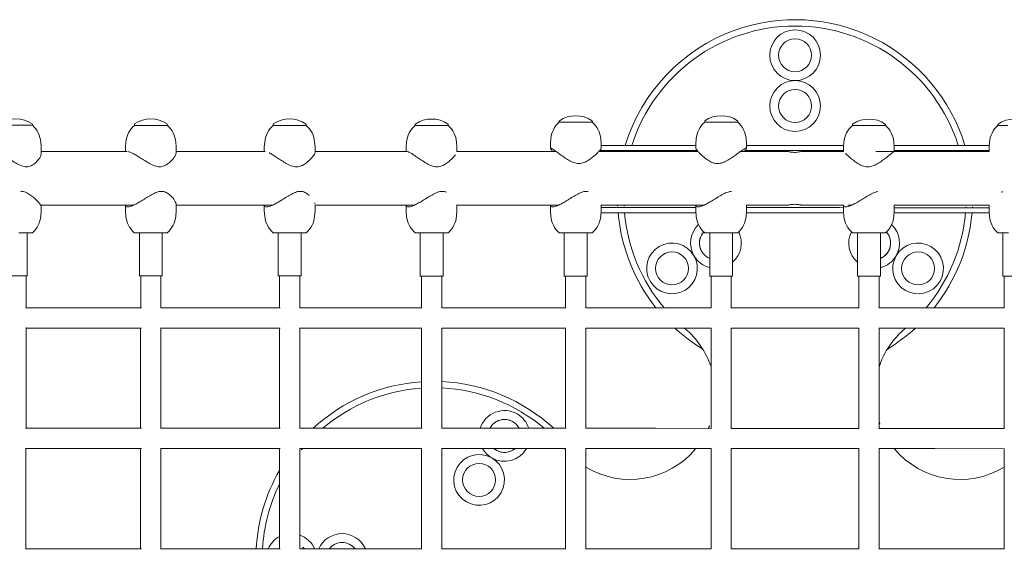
# Model space of a CAD drawing. Header units: metres. Extents: x 5484066 to 5586315, y 5680530 to 5718493.
# Tile 95 of 110: x 5516296.171 to 5516296.947, y 5683358.811 to 5683359.229. Entities that reach past the tile are written whole.
import ezdxf

# ---------------------------------------------------------------- set-up
doc = ezdxf.new("R2010")
doc.units = ezdxf.units.M
doc.layers.add('01-SIM Weglinie-PZT-PTW_06-10-2025$0$A-Plac-Zabaw', color=81, linetype='Continuous')
doc.layers.add('_xref', color=7, linetype='Continuous')

# ---------------------------------------------------------------- blocks, each defined once
blk = doc.blocks.new('01-SIM Weglinie-PZT-PTW_06-10-2025$0$A$C615C02F7')
at = {"lineweight": 0}
for p, q in [((1133.861, 307.685), (1132.016, 307.685)), ((1134.616, 307.685), (1133.861, 307.685)), ((1134.616, 307.775), (1134.616, 307.685)), ((1142.653, 307.775), (1142.653, 307.685)), ((1144.403, 307.685), (1142.653, 307.685)), ((1145.253, 307.685), (1144.403, 307.685)), ((1145.253, 307.775), (1145.253, 307.685)), ((1153.598, 307.775), (1153.598, 307.685)), ((1156.198, 307.685), (1153.598, 307.685)), ((1156.198, 307.775), (1156.198, 307.685)), ((1164.784, 307.776), (1164.784, 307.687)), ((1166.356, 307.687), (1164.784, 307.687)), ((1167.384, 307.687), (1166.356, 307.687)), ((1167.384, 307.776), (1167.384, 307.687)), ((1176.144, 308.035), (1176.144, 307.945)), ((1178.744, 307.945), (1176.144, 307.945)), ((1178.744, 308.035), (1178.744, 307.945)), ((1187.609, 308.035), (1187.609, 307.945)), ((1188.723, 307.945), (1187.609, 307.945)), ((1190.209, 307.945), (1188.723, 307.945)), ((1190.209, 308.035), (1190.209, 307.945)), ((1199.254, 307.775), (1199.254, 307.685)), ((1201.854, 307.685), (1199.254, 307.685)), ((1201.854, 307.775), (1201.854, 307.685)), ((1210.718, 307.775), (1210.718, 307.685)), ((1211.502, 307.685), (1210.718, 307.685)), ((1175.477, 306.622), (1175.444, 306.245)), ((1179.411, 306.622), (1179.444, 306.245)), ((1186.942, 306.622), (1186.909, 306.245)), ((1190.876, 306.622), (1190.909, 306.245)), ((1135.283, 306.362), (1135.316, 305.985)), ((1135.316, 305.473), (1135.316, 305.985)), ((1141.986, 306.362), (1141.953, 305.985)), ((1141.953, 305.635), (1141.953, 305.985)), ((1145.92, 306.362), (1145.953, 305.985)), ((1145.953, 305.526), (1145.953, 305.985)), ((1152.931, 306.362), (1152.898, 305.985)), ((1152.898, 305.635), (1152.898, 305.985)), ((1156.865, 306.362), (1156.898, 305.985)), ((1156.898, 305.572), (1156.898, 305.985)), ((1164.117, 306.363), (1164.084, 305.987)), ((1164.084, 305.635), (1164.084, 305.987)), ((1168.051, 306.363), (1168.084, 305.987)), ((1168.084, 305.602), (1168.084, 305.987)), ((1175.444, 305.881), (1175.444, 306.245)), ((1179.444, 305.881), (1179.444, 306.245)), ((1179.444, 306.104), (1180.048, 306.104)), ((1180.048, 306.104), (1186.603, 306.104)), ((1186.603, 306.104), (1186.888, 306.104)), ((1186.888, 306.104), (1186.909, 306.104)), ((1186.909, 305.877), (1186.909, 306.245)), ((1190.909, 305.877), (1190.909, 306.245)), ((1190.909, 306.104), (1190.935, 306.104)), ((1190.935, 306.104), (1191.242, 306.104)), ((1191.242, 306.104), (1198.221, 306.104)), ((1198.221, 306.104), (1198.527, 306.104)), ((1198.527, 306.104), (1198.564, 306.104)), ((1198.587, 306.362), (1198.554, 305.985)), ((1198.554, 305.634), (1198.554, 305.985)), ((1202.521, 306.362), (1202.554, 305.985)), ((1202.543, 306.104), (1202.575, 306.104)), ((1202.554, 305.635), (1202.554, 305.985)), ((1202.575, 306.104), (1202.86, 306.104)), ((1202.86, 306.104), (1209.414, 306.104)), ((1209.414, 306.104), (1210.029, 306.104)), ((1210.051, 306.362), (1210.018, 305.985)), ((1210.018, 305.624), (1210.018, 305.985)), ((1142.08, 305.635), (1135.316, 305.635)), ((1152.976, 305.635), (1145.953, 305.635)), ((1164.146, 305.635), (1156.898, 305.635)), ((1175.885, 305.635), (1168.084, 305.635)), ((1187.074, 305.635), (1179.264, 305.635)), ((1180.048, 305.704), (1179.325, 305.704)), ((1180.048, 305.704), (1186.603, 305.704)), ((1186.888, 305.704), (1186.603, 305.704)), ((1186.888, 305.704), (1187.015, 305.704)), ((1194.156, 305.635), (1190.443, 305.635)), ((1190.802, 305.704), (1190.935, 305.704)), ((1191.242, 305.704), (1190.935, 305.704)), ((1191.242, 305.704), (1198.221, 305.704)), ((1198.554, 305.635), (1195.256, 305.635)), ((1198.527, 305.704), (1198.221, 305.704)), ((1198.527, 305.704), (1198.554, 305.704)), ((1210.018, 305.635), (1201.103, 305.635)), ((1202.554, 305.704), (1202.575, 305.704)), ((1202.86, 305.704), (1202.575, 305.704)), ((1202.86, 305.704), (1209.414, 305.704)), ((1210.018, 305.704), (1209.414, 305.704)), ((1135.276, 301.395), (1142.588, 301.395)), ((1135.316, 301.296), (1135.316, 300.915)), ((1141.953, 301.395), (1141.953, 300.915)), ((1145.953, 301.428), (1145.953, 300.915)), ((1145.953, 301.395), (1153.532, 301.395)), ((1152.898, 301.395), (1152.898, 300.915)), ((1156.898, 301.428), (1156.898, 300.915)), ((1156.898, 301.395), (1164.719, 301.395)), ((1164.084, 301.395), (1164.084, 300.915)), ((1168.084, 301.428), (1168.084, 300.915)), ((1168.084, 301.395), (1176.079, 301.395)), ((1175.444, 301.395), (1175.444, 300.915)), ((1179.444, 301.407), (1179.444, 300.915)), ((1179.444, 301.395), (1186.911, 301.395)), ((1179.444, 301.204), (1180.048, 301.204)), ((1180.048, 301.204), (1186.603, 301.204)), ((1186.603, 301.204), (1186.888, 301.204)), ((1186.888, 301.204), (1186.909, 301.204)), ((1186.909, 301.395), (1186.909, 300.915)), ((1186.913, 301.395), (1187.543, 301.395)), ((1190.909, 301.396), (1190.909, 300.915)), ((1190.909, 301.395), (1194.156, 301.395)), ((1190.909, 301.204), (1190.935, 301.204)), ((1190.935, 301.204), (1191.242, 301.204)), ((1191.242, 301.204), (1198.221, 301.204)), ((1195.256, 301.395), (1198.554, 301.395)), ((1198.221, 301.204), (1198.527, 301.204)), ((1198.527, 301.204), (1198.554, 301.204)), ((1198.554, 301.396), (1198.554, 300.915)), ((1198.879, 301.395), (1199.188, 301.395)), ((1202.551, 301.395), (1210.019, 301.395)), ((1202.554, 301.395), (1202.554, 300.915)), ((1202.554, 301.204), (1202.575, 301.204)), ((1202.575, 301.204), (1202.86, 301.204)), ((1202.86, 301.204), (1209.414, 301.204)), ((1209.414, 301.204), (1210.018, 301.204)), ((1210.018, 301.379), (1210.018, 300.915)), ((1135.283, 300.539), (1135.316, 300.915)), ((1141.986, 300.539), (1141.953, 300.915)), ((1145.92, 300.539), (1145.953, 300.915)), ((1152.931, 300.539), (1152.898, 300.915)), ((1156.865, 300.539), (1156.898, 300.915)), ((1164.117, 300.539), (1164.084, 300.915)), ((1168.051, 300.539), (1168.084, 300.915)), ((1175.477, 300.539), (1175.444, 300.915)), ((1179.411, 300.539), (1179.444, 300.915)), ((1180.048, 300.804), (1179.434, 300.804)), ((1180.048, 300.804), (1186.603, 300.804)), ((1186.888, 300.804), (1186.603, 300.804)), ((1186.888, 300.804), (1186.918, 300.804)), ((1186.942, 300.539), (1186.909, 300.915)), ((1190.876, 300.539), (1190.909, 300.915)), ((1190.899, 300.804), (1190.935, 300.804)), ((1191.242, 300.804), (1190.935, 300.804)), ((1191.242, 300.804), (1198.221, 300.804)), ((1198.527, 300.804), (1198.221, 300.804)), ((1198.527, 300.804), (1198.563, 300.804)), ((1198.587, 300.539), (1198.554, 300.915)), ((1202.521, 300.539), (1202.554, 300.915)), ((1202.544, 300.804), (1202.575, 300.804)), ((1202.86, 300.804), (1202.575, 300.804)), ((1202.86, 300.804), (1209.414, 300.804)), ((1210.028, 300.804), (1209.414, 300.804)), ((1210.051, 300.539), (1210.018, 300.915)), ((1133.555, 299.215), (1134.616, 299.215)), ((1134.216, 295.815), (1134.216, 299.215)), ((1142.653, 299.215), (1145.253, 299.215)), ((1143.053, 295.815), (1143.053, 299.215)), ((1144.853, 295.815), (1144.853, 299.215)), ((1153.598, 299.215), (1156.198, 299.215)), ((1153.998, 295.815), (1153.998, 299.215)), ((1155.798, 295.815), (1155.798, 299.215)), ((1164.784, 299.215), (1167.384, 299.215)), ((1165.184, 295.815), (1165.184, 299.215)), ((1166.984, 295.815), (1166.984, 299.215)), ((1176.144, 299.215), (1178.744, 299.215)), ((1176.544, 295.815), (1176.544, 299.215)), ((1178.344, 295.815), (1178.344, 299.215)), ((1187.609, 299.215), (1190.209, 299.215)), ((1188.009, 295.815), (1188.009, 299.215)), ((1189.809, 295.815), (1189.809, 299.215)), ((1199.254, 299.215), (1201.854, 299.215)), ((1199.654, 295.815), (1199.654, 299.215)), ((1201.454, 295.815), (1201.454, 299.215)), ((1210.718, 299.215), (1211.559, 299.215)), ((1211.118, 295.815), (1211.118, 299.215)), ((1132.416, 295.815), (1134.216, 295.815)), ((1134.116, 293.278), (1134.116, 295.815)), ((1143.053, 295.815), (1143.057, 295.815)), ((1143.057, 295.815), (1144.853, 295.815)), ((1143.153, 293.315), (1143.153, 295.815)), ((1144.753, 293.295), (1144.753, 295.815)), ((1153.998, 295.815), (1155.798, 295.815)), ((1154.098, 293.315), (1154.098, 295.815)), ((1155.698, 293.307), (1155.698, 295.815)), ((1165.184, 295.815), (1166.984, 295.815)), ((1165.284, 293.315), (1165.284, 295.815)), ((1166.884, 293.314), (1166.884, 295.815)), ((1176.544, 295.815), (1178.344, 295.815)), ((1176.644, 293.315), (1176.644, 295.815)), ((1178.244, 293.315), (1178.244, 295.815)), ((1188.009, 295.815), (1189.809, 295.815)), ((1188.109, 293.315), (1188.109, 295.815)), ((1189.709, 293.315), (1189.709, 295.815)), ((1199.654, 295.815), (1201.454, 295.815)), ((1199.754, 293.315), (1199.754, 295.815)), ((1201.354, 293.315), (1201.354, 295.815)), ((1211.118, 295.815), (1212.918, 295.815)), ((1211.218, 293.315), (1211.218, 295.815)), ((1134.116, 293.315), (1140.965, 293.315)), ((1140.965, 293.315), (1143.23, 293.315)), ((1144.753, 293.315), (1151.353, 293.315)), ((1151.353, 293.315), (1154.154, 293.315)), ((1155.698, 293.315), (1161.98, 293.315)), ((1161.98, 293.315), (1165.322, 293.315)), ((1166.884, 293.315), (1172.79, 293.315)), ((1172.79, 293.315), (1176.667, 293.315)), ((1178.244, 293.315), (1183.721, 293.315)), ((1183.721, 293.315), (1188.12, 293.315)), ((1189.705, 293.315), (1194.749, 293.315)), ((1194.749, 293.315), (1199.757, 293.315)), ((1201.343, 293.315), (1205.741, 293.315)), ((1205.741, 293.315), (1211.218, 293.315)), ((1134.116, 283.778), (1134.116, 291.753)), ((1134.116, 291.715), (1140.965, 291.715)), ((1140.965, 291.715), (1143.23, 291.715)), ((1143.153, 283.815), (1143.153, 291.715)), ((1144.753, 283.795), (1144.753, 291.736)), ((1144.753, 291.715), (1151.353, 291.715)), ((1151.353, 291.715), (1154.154, 291.715)), ((1154.098, 283.815), (1154.098, 291.715)), ((1155.698, 283.807), (1155.698, 291.724)), ((1155.698, 291.715), (1161.98, 291.715)), ((1161.98, 291.715), (1165.322, 291.715)), ((1165.284, 283.815), (1165.284, 291.715)), ((1166.884, 283.814), (1166.884, 291.717)), ((1166.884, 291.715), (1172.79, 291.715)), ((1172.79, 291.715), (1176.667, 291.715)), ((1176.644, 283.815), (1176.644, 291.715)), ((1178.244, 291.715), (1183.721, 291.715)), ((1178.244, 283.815), (1178.244, 291.715)), ((1183.721, 291.715), (1188.12, 291.715)), ((1188.109, 283.815), (1188.109, 291.715)), ((1189.705, 291.715), (1194.749, 291.715)), ((1189.709, 283.815), (1189.709, 291.715)), ((1194.749, 291.715), (1199.757, 291.715)), ((1199.754, 283.815), (1199.754, 291.715)), ((1201.343, 291.715), (1205.741, 291.715)), ((1201.354, 283.815), (1201.354, 291.715)), ((1205.741, 291.715), (1211.218, 291.715)), ((1211.218, 283.815), (1211.218, 291.715)), ((1134.116, 283.815), (1140.965, 283.815)), ((1140.965, 283.815), (1143.23, 283.815)), ((1144.753, 283.815), (1151.353, 283.815)), ((1151.353, 283.815), (1154.154, 283.815)), ((1155.698, 283.815), (1161.98, 283.815)), ((1161.98, 283.815), (1165.322, 283.815)), ((1166.884, 283.815), (1172.79, 283.815)), ((1172.79, 283.815), (1176.667, 283.815)), ((1178.244, 283.815), (1183.721, 283.815)), ((1183.721, 283.815), (1188.12, 283.815)), ((1189.705, 283.815), (1194.749, 283.815)), ((1194.749, 283.815), (1199.757, 283.815)), ((1201.343, 283.815), (1205.741, 283.815)), ((1205.741, 283.815), (1211.218, 283.815)), ((1134.116, 274.278), (1134.116, 282.253)), ((1134.116, 282.215), (1140.965, 282.215)), ((1140.965, 282.215), (1143.23, 282.215)), ((1143.153, 274.315), (1143.153, 282.215)), ((1144.753, 274.295), (1144.753, 282.236)), ((1144.753, 282.215), (1151.353, 282.215)), ((1151.353, 282.215), (1154.154, 282.215)), ((1154.098, 274.315), (1154.098, 282.215)), ((1155.698, 274.307), (1155.698, 282.224)), ((1155.698, 282.215), (1161.98, 282.215)), ((1161.98, 282.215), (1165.322, 282.215)), ((1165.284, 274.315), (1165.284, 282.215)), ((1166.884, 274.314), (1166.884, 282.217)), ((1166.884, 282.215), (1172.79, 282.215)), ((1172.79, 282.215), (1176.667, 282.215)), ((1176.644, 274.315), (1176.644, 282.215)), ((1178.244, 282.215), (1183.721, 282.215)), ((1178.244, 274.315), (1178.244, 282.215)), ((1183.721, 282.215), (1188.12, 282.215)), ((1188.109, 274.315), (1188.109, 282.215)), ((1189.705, 282.215), (1194.749, 282.215)), ((1189.709, 274.315), (1189.709, 282.215)), ((1194.749, 282.215), (1199.757, 282.215)), ((1199.754, 274.315), (1199.754, 282.215)), ((1201.343, 282.215), (1205.741, 282.215)), ((1201.354, 274.315), (1201.354, 282.215)), ((1205.741, 282.215), (1211.218, 282.215)), ((1211.218, 274.315), (1211.218, 282.215)), ((1134.116, 274.315), (1140.965, 274.315)), ((1140.965, 274.315), (1143.23, 274.315)), ((1144.753, 274.315), (1151.353, 274.315)), ((1151.353, 274.315), (1154.154, 274.315)), ((1155.698, 274.315), (1161.98, 274.315)), ((1161.98, 274.315), (1165.322, 274.315)), ((1166.884, 274.315), (1172.79, 274.315)), ((1172.79, 274.315), (1176.667, 274.315)), ((1178.244, 274.315), (1183.721, 274.315)), ((1183.721, 274.315), (1188.12, 274.315)), ((1189.705, 274.315), (1194.749, 274.315)), ((1194.749, 274.315), (1199.757, 274.315)), ((1201.343, 274.315), (1205.741, 274.315)), ((1205.741, 274.315), (1211.218, 274.315))]:
    blk.add_line(p, q, dxfattribs=at)
for centre, radius in [((1194.731, 313.215), 2), ((1194.731, 313.215), 1.3), ((1194.731, 313.215), 1.3), ((1194.731, 309.215), 2), ((1194.731, 309.215), 1.3), ((1194.731, 309.215), 1.3), ((1185.032, 296.415), 1.3), ((1185.032, 296.415), 1.3), ((1204.431, 296.415), 1.3), ((1204.431, 296.415), 1.3), ((1169.831, 279.751), 1.3), ((1169.831, 279.751), 1.3)]:
    blk.add_circle(centre, radius, dxfattribs=at)
for centre, radius, start, end in [((1194.731, 302.015), 14, 16.98087, 110.00821), ((1194.731, 302.015), 14, 110.00821, 163.01913), ((1194.731, 302.015), 13.5, 17.63001, 162.36999), ((1133.316, 305.873), 2.312, 56.05876, 123.94124), ((1143.953, 305.873), 2.313, 56.05876, 123.94124), ((1154.898, 305.873), 2.313, 56.05876, 123.94124), ((1166.084, 305.874), 2.313, 56.05876, 123.94124), ((1177.444, 306.133), 2.313, 56.05876, 123.94124), ((1188.909, 306.133), 2.313, 56.05876, 123.94124), ((1200.554, 305.873), 2.312, 56.05876, 123.94124), ((1212.018, 305.873), 2.313, 56.05876, 123.94124), ((1134.596, 307.775), 0.02, 360, 56.05876), ((1133.291, 306.187), 2, 5, 48.49668), ((1143.978, 306.187), 2, 131.50332, 175), ((1142.673, 307.775), 0.02, 123.94124, 180), ((1145.233, 307.775), 0.02, 360, 56.05876), ((1143.928, 306.187), 2, 5, 48.49668), ((1154.923, 306.187), 2, 131.50332, 175), ((1153.618, 307.775), 0.02, 123.94124, 180), ((1156.178, 307.775), 0.02, 360, 56.05876), ((1154.873, 306.187), 2, 5, 48.49668), ((1166.109, 306.189), 2, 131.50332, 175), ((1164.804, 307.776), 0.02, 123.94124, 180), ((1167.364, 307.776), 0.02, 360, 56.05876), ((1166.059, 306.189), 2, 5, 48.49668), ((1177.469, 306.447), 2, 131.50332, 175), ((1176.164, 308.035), 0.02, 123.94124, 180), ((1178.724, 308.035), 0.02, 360, 56.05876), ((1177.419, 306.447), 2, 5, 48.49668), ((1188.934, 306.447), 2, 131.50332, 175), ((1187.629, 308.035), 0.02, 123.94124, 180), ((1190.189, 308.035), 0.02, 360, 56.05876), ((1188.883, 306.447), 2, 5, 48.49668), ((1200.579, 306.188), 2, 131.50332, 175), ((1199.274, 307.775), 0.02, 123.94124, 180), ((1201.834, 307.775), 0.02, 360, 56.05876), ((1200.528, 306.188), 2, 5, 48.49668), ((1212.044, 306.187), 2, 131.50332, 175), ((1210.738, 307.775), 0.02, 123.94124, 180), ((1194.731, 302.015), 14, 164.72329, 165.01469), ((1194.731, 302.015), 13.5, 164.14287, 164.4459), ((1194.731, 302.015), 13.5, 15.5541, 15.85713), ((1194.731, 302.015), 14, 14.98531, 15.27671), ((1194.731, 302.015), 14, 182.53821, 183.32202), ((1194.731, 302.015), 13.5, 182.63229, 183.4452), ((1194.731, 302.015), 13.5, 356.5548, 357.36771), ((1194.731, 302.015), 14, 356.67798, 357.46179), ((1133.291, 300.713), 2, 311.50332, 355), ((1143.978, 300.713), 2, 185, 228.49668), ((1143.928, 300.713), 2, 311.50332, 355), ((1154.923, 300.713), 2, 185, 228.49668), ((1154.873, 300.713), 2, 311.50332, 355), ((1166.109, 300.713), 2, 185, 228.49668), ((1166.059, 300.713), 2, 311.50332, 355), ((1177.469, 300.713), 2, 185, 228.49668), ((1177.419, 300.713), 2, 311.50332, 355), ((1194.731, 302.015), 14, 184.96338, 218.42053), ((1194.731, 302.015), 13.5, 185.1477, 220.12403), ((1188.934, 300.713), 2, 185, 228.49668), ((1188.883, 300.713), 2, 311.50332, 355), ((1200.579, 300.713), 2, 185, 228.49668), ((1200.528, 300.713), 2, 311.50332, 355), ((1194.731, 302.015), 13.5, 319.87597, 354.8523), ((1194.731, 302.015), 14, 321.57947, 355.03662), ((1212.044, 300.713), 2, 185, 228.49668), ((1188.496, 298.415), 2, 133.41148, 209.9521), ((1200.967, 298.415), 2, 330.0479, 46.58852), ((1188.496, 298.415), 1.3, 137.87515, 210.00001), ((1188.496, 298.415), 1.3, 137.87515, 247.99714), ((1188.496, 298.415), 2, 311.03164, 26.05671), ((1200.967, 298.415), 2, 153.94329, 228.96836), ((1200.967, 298.415), 1.3, 292.00286, 42.12485), ((1200.967, 298.415), 1.3, 329.99999, 42.12485), ((1185.032, 296.415), 2, 30.04793, 210.00001), ((1204.431, 296.415), 2, 329.99999, 149.95207), ((1185.032, 296.415), 2, 210.00001, 29.9521), ((1188.496, 298.415), 2, 210.04793, 255.90536), ((1188.496, 298.415), 1.3, 210.00001, 247.99714), ((1200.967, 298.415), 1.3, 292.00286, 329.99999), ((1200.967, 298.415), 2, 284.09464, 329.95207), ((1204.431, 296.415), 2, 150.0479, 329.99999), ((1194.731, 302.015), 14, 227.36761, 238.68795), ((1194.731, 302.015), 13.5, 229.72611, 230.01311), ((1181.731, 286.515), 6.73, 18.62247, 50.01311), ((1207.731, 286.515), 6.73, 129.98689, 161.37753), ((1194.731, 302.015), 14, 301.31205, 312.63239), ((1194.731, 302.015), 13.5, 309.98689, 310.27389), ((1166.231, 273.515), 14, 93.8788, 132.63239), ((1166.231, 273.515), 14, 47.36761, 87.32677), ((1166.231, 273.515), 13.5, 94.02269, 130.27389), ((1166.231, 273.515), 13.5, 49.72611, 87.22769), ((1171.831, 283.215), 2, 59.99999, 162.52678), ((1171.831, 283.215), 2, 17.47322, 59.99999), ((1171.831, 283.215), 1.3, 59.99999, 152.48774), ((1171.831, 283.215), 1.3, 27.51226, 152.48774), ((1171.831, 283.215), 1.3, 27.51226, 59.99999), ((1181.731, 286.515), 6.73, 336.34722, 341.37753), ((1207.731, 286.515), 6.73, 198.62247, 203.65278), ((1166.231, 273.515), 13.5, 139.87597, 141.28298), ((1169.831, 279.751), 2, 60.0479, 59.95207), ((1171.831, 283.215), 2, 209.9828, 239.95207), ((1171.831, 283.215), 2, 240.0479, 330.0172), ((1171.831, 283.215), 1.3, 230.24901, 309.75099), ((1171.831, 283.215), 1.3, 230.24901, 239.99999), ((1171.831, 283.215), 1.3, 239.99999, 309.75099), ((1166.231, 273.515), 13.5, 39.98689, 40.12403), ((1181.731, 286.515), 6.73, 219.98689, 220.89619), ((1181.731, 286.515), 6.73, 238.79156, 320.2874), ((1207.731, 286.515), 6.73, 219.7126, 301.20844), ((1166.231, 273.515), 14, 150.07332, 176.72417), ((1166.231, 273.515), 13.5, 153.99597, 176.6027), ((1159.031, 273.515), 2, 23.57818, 156.42182), ((1155.031, 273.515), 2, 117.81716, 156.42182), ((1155.031, 273.515), 2, 23.57818, 70.52786), ((1159.031, 273.515), 1.3, 37.97987, 142.02013), ((1159.031, 273.515), 1.3, 37.97987, 142.02013), ((1155.031, 273.515), 1.3, 135.88347, 142.02013), ((1155.031, 273.515), 1.3, 135.88347, 142.02013), ((1155.031, 273.515), 1.3, 37.97987, 59.14656), ((1155.031, 273.515), 1.3, 37.97987, 59.14656)]:
    blk.add_arc(centre, radius, start, end, dxfattribs=at)
for points, knots in [([(1179.444, 305.881), (1179.444, 305.876), (1179.442, 305.868), (1179.427, 305.834), (1179.402, 305.798), (1179.328, 305.706), (1179.279, 305.651), (1179.162, 305.529), (1179.095, 305.462), (1178.946, 305.324), (1178.859, 305.247), (1178.667, 305.091), (1178.562, 305.012), (1178.339, 304.868), (1178.22, 304.803), (1177.969, 304.707), (1177.835, 304.676), (1177.55, 304.676), (1177.413, 304.707), (1177.148, 304.803), (1177.02, 304.868), (1176.771, 305.012), (1176.651, 305.091), (1176.423, 305.247), (1176.315, 305.324), (1176.124, 305.462), (1176.033, 305.529), (1175.865, 305.651), (1175.787, 305.706), (1175.652, 305.798), (1175.595, 305.834), (1175.507, 305.883), (1175.476, 305.895), (1175.443, 305.895), (1175.44, 305.883), (1175.461, 305.834), (1175.486, 305.798), (1175.55, 305.718), (1175.585, 305.678), (1175.624, 305.635)], [3.589265, 3.589265, 3.589265, 3.589265, 3.745412, 3.745412, 4.149072, 4.149072, 4.552732, 4.552732, 4.956391, 4.956391, 5.38817, 5.38817, 5.819948, 5.819948, 6.251727, 6.251727, 6.683506, 6.683506, 7.115284, 7.115284, 7.547063, 7.547063, 7.978842, 7.978842, 8.41062, 8.41062, 8.81428, 8.81428, 9.217939, 9.217939, 9.621599, 9.621599, 10.025259, 10.025259, 10.428918, 10.428918, 10.832578, 10.832578, 11.132705, 11.132705, 11.132705, 11.132705]), ([(1188.623, 304.676), (1188.48, 304.676), (1188.348, 304.707), (1188.098, 304.803), (1187.981, 304.868), (1187.76, 305.012), (1187.656, 305.091), (1187.467, 305.247), (1187.382, 305.324), (1187.237, 305.462), (1187.171, 305.529), (1187.059, 305.651), (1187.012, 305.706), (1186.943, 305.798), (1186.921, 305.834), (1186.91, 305.866), (1186.909, 305.872), (1186.909, 305.877)], [0, 0, 0, 0, 0.431779, 0.431779, 0.863557, 0.863557, 1.295336, 1.295336, 1.727115, 1.727115, 2.130774, 2.130774, 2.534434, 2.534434, 2.938093, 2.938093, 3.056881, 3.056881, 3.056881, 3.056881]), ([(1190.744, 305.635), (1190.782, 305.678), (1190.814, 305.718), (1190.875, 305.798), (1190.897, 305.834), (1190.913, 305.883), (1190.907, 305.895), (1190.869, 305.895), (1190.836, 305.883), (1190.743, 305.834), (1190.684, 305.798), (1190.545, 305.706), (1190.465, 305.651), (1190.292, 305.529), (1190.2, 305.462), (1190.006, 305.324), (1189.897, 305.247), (1189.667, 305.091), (1189.546, 305.012), (1189.296, 304.868), (1189.167, 304.803), (1188.902, 304.707), (1188.765, 304.676), (1188.623, 304.676)], [8.917674, 8.917674, 8.917674, 8.917674, 9.217939, 9.217939, 9.621599, 9.621599, 10.025259, 10.025259, 10.428918, 10.428918, 10.832578, 10.832578, 11.236237, 11.236237, 11.639897, 11.639897, 12.071676, 12.071676, 12.503454, 12.503454, 12.935233, 12.935233, 13.367012, 13.367012, 13.367012, 13.367012]), ([(1134.154, 304.416), (1134.023, 304.416), (1133.894, 304.447), (1133.634, 304.543), (1133.505, 304.608), (1133.246, 304.752), (1133.118, 304.831), (1132.865, 304.987), (1132.742, 305.064), (1132.515, 305.202), (1132.403, 305.269), (1132.185, 305.391), (1132.078, 305.446), (1131.88, 305.538), (1131.788, 305.574), (1131.669, 305.61), (1131.633, 305.619), (1131.6, 305.625)], [0, 0, 0, 0, 0.431779, 0.431779, 0.863557, 0.863557, 1.295336, 1.295336, 1.727115, 1.727115, 2.130774, 2.130774, 2.534434, 2.534434, 2.938093, 2.938093, 3.129164, 3.129164, 3.129164, 3.129164]), ([(1135.316, 305.473), (1135.316, 305.431), (1135.306, 305.383), (1135.266, 305.269), (1135.233, 305.202), (1135.15, 305.064), (1135.094, 304.987), (1134.962, 304.831), (1134.885, 304.752), (1134.712, 304.608), (1134.616, 304.543), (1134.402, 304.447), (1134.285, 304.416), (1134.154, 304.416)], [10.885653, 10.885653, 10.885653, 10.885653, 11.236237, 11.236237, 11.639897, 11.639897, 12.071676, 12.071676, 12.503454, 12.503454, 12.935233, 12.935233, 13.367012, 13.367012, 13.367012, 13.367012]), ([(1144.645, 304.416), (1144.51, 304.416), (1144.377, 304.447), (1144.114, 304.543), (1143.983, 304.608), (1143.725, 304.752), (1143.597, 304.831), (1143.349, 304.987), (1143.229, 305.064), (1143.009, 305.202), (1142.902, 305.269), (1142.694, 305.391), (1142.594, 305.446), (1142.411, 305.538), (1142.327, 305.574), (1142.237, 305.605), (1142.22, 305.61), (1142.203, 305.615)], [0, 0, 0, 0, 0.431779, 0.431779, 0.863557, 0.863557, 1.295336, 1.295336, 1.727115, 1.727115, 2.130774, 2.130774, 2.534434, 2.534434, 2.938093, 2.938093, 3.038782, 3.038782, 3.038782, 3.038782]), ([(1145.953, 305.526), (1145.953, 305.516), (1145.952, 305.504), (1145.943, 305.446), (1145.923, 305.391), (1145.86, 305.269), (1145.818, 305.202), (1145.717, 305.064), (1145.653, 304.987), (1145.504, 304.831), (1145.419, 304.752), (1145.231, 304.608), (1145.128, 304.543), (1144.902, 304.447), (1144.78, 304.416), (1144.645, 304.416)], [10.725926, 10.725926, 10.725926, 10.725926, 10.832578, 10.832578, 11.236237, 11.236237, 11.639897, 11.639897, 12.071676, 12.071676, 12.503454, 12.503454, 12.935233, 12.935233, 13.367012, 13.367012, 13.367012, 13.367012]), ([(1156.898, 305.572), (1156.898, 305.55), (1156.891, 305.523), (1156.861, 305.446), (1156.829, 305.391), (1156.746, 305.269), (1156.694, 305.202), (1156.575, 305.064), (1156.502, 304.987), (1156.336, 304.831), (1156.243, 304.752), (1156.04, 304.608), (1155.931, 304.543), (1155.694, 304.447), (1155.567, 304.416), (1155.29, 304.416), (1155.154, 304.447), (1154.889, 304.543), (1154.759, 304.608), (1154.502, 304.752), (1154.377, 304.831), (1154.134, 304.987), (1154.018, 305.064), (1153.808, 305.202), (1153.706, 305.269), (1153.512, 305.391), (1153.419, 305.446), (1153.314, 305.504), (1153.292, 305.516), (1153.271, 305.527)], [3.873735, 3.873735, 3.873735, 3.873735, 4.149072, 4.149072, 4.552732, 4.552732, 4.956391, 4.956391, 5.38817, 5.38817, 5.819948, 5.819948, 6.251727, 6.251727, 6.683506, 6.683506, 7.115284, 7.115284, 7.547063, 7.547063, 7.978842, 7.978842, 8.41062, 8.41062, 8.81428, 8.81428, 9.217939, 9.217939, 9.326102, 9.326102, 9.326102, 9.326102]), ([(1166.503, 304.417), (1166.362, 304.417), (1166.226, 304.448), (1165.96, 304.544), (1165.83, 304.609), (1165.576, 304.753), (1165.452, 304.832), (1165.215, 304.988), (1165.102, 305.065), (1164.899, 305.203), (1164.801, 305.27), (1164.617, 305.392), (1164.53, 305.447), (1164.376, 305.539), (1164.308, 305.576), (1164.199, 305.624), (1164.157, 305.637), (1164.123, 305.637), (1164.118, 305.636), (1164.114, 305.635)], [0, 0, 0, 0, 0.431779, 0.431779, 0.863557, 0.863557, 1.295336, 1.295336, 1.727115, 1.727115, 2.130774, 2.130774, 2.534434, 2.534434, 2.938093, 2.938093, 3.341753, 3.341753, 3.416815, 3.416815, 3.416815, 3.416815]), ([(1167.954, 305.357), (1167.947, 305.348), (1167.94, 305.34), (1167.885, 305.27), (1167.826, 305.203), (1167.695, 305.065), (1167.616, 304.988), (1167.439, 304.832), (1167.341, 304.753), (1167.13, 304.609), (1167.016, 304.544), (1166.773, 304.448), (1166.643, 304.417), (1166.503, 304.417)], [11.177592, 11.177592, 11.177592, 11.177592, 11.236237, 11.236237, 11.639897, 11.639897, 12.071676, 12.071676, 12.503454, 12.503454, 12.935233, 12.935233, 13.367012, 13.367012, 13.367012, 13.367012]), ([(1195.256, 305.635), (1195.256, 305.635), (1195.256, 305.635), (1195.255, 305.635), (1195.255, 305.635), (1195.252, 305.634), (1195.25, 305.634), (1195.235, 305.63), (1195.212, 305.624), (1195.145, 305.609), (1195.101, 305.6), (1194.993, 305.582), (1194.929, 305.574), (1194.793, 305.563), (1194.723, 305.562), (1194.587, 305.565), (1194.522, 305.57), (1194.406, 305.584), (1194.355, 305.592), (1194.273, 305.608), (1194.24, 305.615), (1194.198, 305.625), (1194.185, 305.628), (1194.168, 305.632), (1194.163, 305.634), (1194.158, 305.635), (1194.157, 305.635), (1194.156, 305.635), (1194.156, 305.635), (1194.156, 305.635)], [-1.737501, -1.737501, -1.737501, -1.737501, -1.72324, -1.72324, -1.692344, -1.692344, -1.638292, -1.638292, -1.44217, -1.44217, -1.24208, -1.24208, -1.024967, -1.024967, -0.815599, -0.815599, -0.614883, -0.614883, -0.425474, -0.425474, -0.256507, -0.256507, -0.14484, -0.14484, -0.064746, -0.064746, -0.026937, -0.026937, 0, 0, 0, 0]), ([(1202.552, 305.635), (1202.552, 305.635), (1202.552, 305.635), (1202.545, 305.635), (1202.525, 305.623), (1202.458, 305.574), (1202.41, 305.538), (1202.294, 305.446), (1202.224, 305.391), (1202.071, 305.269), (1201.987, 305.202), (1201.808, 305.064), (1201.706, 304.987), (1201.488, 304.831), (1201.371, 304.752), (1201.129, 304.608), (1201.003, 304.543), (1200.741, 304.447), (1200.604, 304.416), (1200.316, 304.416), (1200.181, 304.447), (1199.924, 304.543), (1199.801, 304.608), (1199.568, 304.752), (1199.458, 304.831), (1199.253, 304.987), (1199.159, 305.064), (1198.996, 305.202), (1198.921, 305.269), (1198.791, 305.387), (1198.736, 305.439), (1198.691, 305.483)], [3.325123, 3.325123, 3.325123, 3.325123, 3.341753, 3.341753, 3.745412, 3.745412, 4.149072, 4.149072, 4.552732, 4.552732, 4.956391, 4.956391, 5.38817, 5.38817, 5.819948, 5.819948, 6.251727, 6.251727, 6.683506, 6.683506, 7.115284, 7.115284, 7.547063, 7.547063, 7.978842, 7.978842, 8.41062, 8.41062, 8.81428, 8.81428, 9.190845, 9.190845, 9.190845, 9.190845]), ([(1133.684, 302.485), (1133.825, 302.485), (1133.956, 302.454), (1134.202, 302.358), (1134.317, 302.293), (1134.532, 302.149), (1134.632, 302.07), (1134.814, 301.914), (1134.896, 301.837), (1135.032, 301.699), (1135.093, 301.632), (1135.196, 301.51), (1135.238, 301.455), (1135.297, 301.363), (1135.313, 301.326), (1135.316, 301.3), (1135.316, 301.298), (1135.316, 301.296)], [0, 0, 0, 0, 0.431779, 0.431779, 0.863557, 0.863557, 1.295336, 1.295336, 1.727115, 1.727115, 2.130774, 2.130774, 2.534434, 2.534434, 2.938093, 2.938093, 2.974952, 2.974952, 2.974952, 2.974952]), ([(1141.955, 301.395), (1141.961, 301.356), (1141.978, 301.324), (1142.036, 301.278), (1142.081, 301.265), (1142.194, 301.265), (1142.264, 301.278), (1142.426, 301.326), (1142.518, 301.363), (1142.716, 301.455), (1142.822, 301.51), (1143.041, 301.632), (1143.153, 301.699), (1143.38, 301.837), (1143.503, 301.914), (1143.756, 302.07), (1143.885, 302.149), (1144.143, 302.293), (1144.272, 302.358), (1144.532, 302.454), (1144.662, 302.485), (1144.923, 302.485), (1145.04, 302.454), (1145.253, 302.358), (1145.35, 302.293), (1145.523, 302.149), (1145.6, 302.07), (1145.732, 301.914), (1145.787, 301.837), (1145.87, 301.699), (1145.903, 301.632), (1145.943, 301.518), (1145.953, 301.47), (1145.953, 301.428)], [2.57425, 2.57425, 2.57425, 2.57425, 2.938093, 2.938093, 3.341753, 3.341753, 3.745412, 3.745412, 4.149072, 4.149072, 4.552732, 4.552732, 4.956391, 4.956391, 5.38817, 5.38817, 5.819948, 5.819948, 6.251727, 6.251727, 6.683506, 6.683506, 7.115284, 7.115284, 7.547063, 7.547063, 7.978842, 7.978842, 8.41062, 8.41062, 8.81428, 8.81428, 9.163744, 9.163744, 9.163744, 9.163744]), ([(1152.9, 301.395), (1152.906, 301.356), (1152.922, 301.324), (1152.981, 301.278), (1153.026, 301.265), (1153.139, 301.265), (1153.209, 301.278), (1153.37, 301.326), (1153.462, 301.363), (1153.661, 301.455), (1153.767, 301.51), (1153.986, 301.632), (1154.098, 301.699), (1154.325, 301.837), (1154.448, 301.914), (1154.701, 302.07), (1154.829, 302.149), (1155.088, 302.293), (1155.217, 302.358), (1155.476, 302.454), (1155.606, 302.485), (1155.868, 302.485), (1155.985, 302.454), (1156.198, 302.358), (1156.294, 302.293), (1156.401, 302.204), (1156.42, 302.187), (1156.439, 302.17)], [2.57425, 2.57425, 2.57425, 2.57425, 2.938093, 2.938093, 3.341753, 3.341753, 3.745412, 3.745412, 4.149072, 4.149072, 4.552732, 4.552732, 4.956391, 4.956391, 5.38817, 5.38817, 5.819948, 5.819948, 6.251727, 6.251727, 6.683506, 6.683506, 7.115284, 7.115284, 7.547063, 7.547063, 7.645864, 7.645864, 7.645864, 7.645864]), ([(1164.086, 301.395), (1164.092, 301.356), (1164.109, 301.324), (1164.167, 301.278), (1164.212, 301.265), (1164.325, 301.265), (1164.395, 301.278), (1164.557, 301.326), (1164.649, 301.363), (1164.847, 301.455), (1164.954, 301.51), (1165.172, 301.632), (1165.284, 301.699), (1165.511, 301.837), (1165.634, 301.914), (1165.887, 302.07), (1166.016, 302.149), (1166.274, 302.293), (1166.403, 302.358), (1166.663, 302.454), (1166.793, 302.485), (1167.049, 302.485), (1167.162, 302.456), (1167.265, 302.411)], [2.57425, 2.57425, 2.57425, 2.57425, 2.938093, 2.938093, 3.341753, 3.341753, 3.745412, 3.745412, 4.149072, 4.149072, 4.552732, 4.552732, 4.956391, 4.956391, 5.38817, 5.38817, 5.819948, 5.819948, 6.251727, 6.251727, 6.683506, 6.683506, 7.098722, 7.098722, 7.098722, 7.098722]), ([(1175.446, 301.395), (1175.452, 301.356), (1175.469, 301.324), (1175.527, 301.278), (1175.572, 301.265), (1175.685, 301.265), (1175.755, 301.278), (1175.917, 301.326), (1176.009, 301.363), (1176.207, 301.455), (1176.313, 301.51), (1176.532, 301.632), (1176.644, 301.699), (1176.871, 301.837), (1176.994, 301.914), (1177.247, 302.07), (1177.376, 302.149), (1177.634, 302.293), (1177.763, 302.358), (1178.023, 302.454), (1178.152, 302.485), (1178.33, 302.485), (1178.376, 302.481), (1178.419, 302.473)], [2.57425, 2.57425, 2.57425, 2.57425, 2.938093, 2.938093, 3.341753, 3.341753, 3.745412, 3.745412, 4.149072, 4.149072, 4.552732, 4.552732, 4.956391, 4.956391, 5.38817, 5.38817, 5.819948, 5.819948, 6.251727, 6.251727, 6.683506, 6.683506, 6.839226, 6.839226, 6.839226, 6.839226]), ([(1186.911, 301.395), (1186.917, 301.356), (1186.933, 301.324), (1186.992, 301.278), (1187.037, 301.265), (1187.15, 301.265), (1187.22, 301.278), (1187.381, 301.326), (1187.473, 301.363), (1187.672, 301.455), (1187.778, 301.51), (1187.997, 301.632), (1188.109, 301.699), (1188.336, 301.837), (1188.459, 301.914), (1188.711, 302.07), (1188.84, 302.149), (1189.099, 302.293), (1189.228, 302.358), (1189.482, 302.452), (1189.606, 302.482), (1189.73, 302.484)], [2.57425, 2.57425, 2.57425, 2.57425, 2.938093, 2.938093, 3.341753, 3.341753, 3.745412, 3.745412, 4.149072, 4.149072, 4.552732, 4.552732, 4.956391, 4.956391, 5.38817, 5.38817, 5.819948, 5.819948, 6.251727, 6.251727, 6.664404, 6.664404, 6.664404, 6.664404]), ([(1198.555, 301.4), (1198.56, 301.358), (1198.577, 301.325), (1198.637, 301.278), (1198.682, 301.265), (1198.795, 301.265), (1198.864, 301.278), (1199.026, 301.326), (1199.118, 301.363), (1199.316, 301.455), (1199.423, 301.51), (1199.642, 301.632), (1199.754, 301.699), (1199.98, 301.837), (1200.104, 301.914), (1200.356, 302.07), (1200.485, 302.149), (1200.744, 302.293), (1200.873, 302.358), (1201.083, 302.436), (1201.164, 302.459), (1201.246, 302.472)], [2.559487, 2.559487, 2.559487, 2.559487, 2.938093, 2.938093, 3.341753, 3.341753, 3.745412, 3.745412, 4.149072, 4.149072, 4.552732, 4.552732, 4.956391, 4.956391, 5.38817, 5.38817, 5.819948, 5.819948, 6.251727, 6.251727, 6.521266, 6.521266, 6.521266, 6.521266]), ([(1194.156, 301.395), (1194.156, 301.395), (1194.156, 301.395), (1194.157, 301.396), (1194.158, 301.396), (1194.162, 301.397), (1194.166, 301.398), (1194.188, 301.403), (1194.217, 301.411), (1194.297, 301.428), (1194.347, 301.437), (1194.465, 301.455), (1194.532, 301.462), (1194.671, 301.469), (1194.74, 301.469), (1194.873, 301.462), (1194.935, 301.456), (1195.043, 301.441), (1195.09, 301.432), (1195.163, 301.418), (1195.192, 301.411), (1195.228, 301.402), (1195.239, 301.4), (1195.25, 301.397), (1195.252, 301.396), (1195.255, 301.396), (1195.255, 301.395), (1195.256, 301.395), (1195.256, 301.395), (1195.256, 301.395)], [-3.479192, -3.479192, -3.479192, -3.479192, -3.456413, -3.456413, -3.421881, -3.421881, -3.347314, -3.347314, -3.139965, -3.139965, -2.930125, -2.930125, -2.714042, -2.714042, -2.507412, -2.507412, -2.308693, -2.308693, -2.123498, -2.123498, -1.960665, -1.960665, -1.843562, -1.843562, -1.787281, -1.787281, -1.756219, -1.756219, -1.741557, -1.741557, -1.741557, -1.741557]), ([(1210.018, 301.379), (1210.018, 301.389), (1210.019, 301.398), (1210.021, 301.414), (1210.022, 301.42), (1210.023, 301.426)], [10.7420655, 10.7420655, 10.7420655, 10.7420655, 10.8325778, 10.8325778, 10.8813803, 10.8813803, 10.8813803, 10.8813803])]:
    blk.add_open_spline(points, degree=3, knots=knots, dxfattribs=at)
for points in [[(1194.706, 305.563), (1194.723, 305.563), (1194.74, 305.563), (1194.757, 305.563)], [(1210.976, 302.42), (1211.079, 302.46), (1211.19, 302.485), (1211.312, 302.485)], [(1156.87, 301.569), (1156.888, 301.517), (1156.898, 301.469), (1156.898, 301.428)], [(1168.084, 301.43), (1168.084, 301.429), (1168.084, 301.428), (1168.084, 301.428)], [(1194.757, 301.467), (1194.74, 301.468), (1194.723, 301.468), (1194.706, 301.468)]]:
    blk.add_open_spline(points, degree=3, dxfattribs=at)
blk = doc.blocks.new('01-SIM Weglinie-PZT-PTW_06-10-2025')
at = {"layer": '01-SIM Weglinie-PZT-PTW_06-10-2025$0$A-Plac-Zabaw', "xscale": 0.01, "yscale": 0.01, "zscale": 0.01, "rotation": 359.9936787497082}
blk.add_blockref('01-SIM Weglinie-PZT-PTW_06-10-2025$0$A$C615C02F7', (5516284.83416, 5683356.06985), dxfattribs=at)

msp = doc.modelspace()

# ---------------------------------------------------------------- block references
at = {"layer": '_xref'}
msp.add_blockref('01-SIM Weglinie-PZT-PTW_06-10-2025', (0, 0), dxfattribs=at)

doc.saveas('drawing.dxf')
